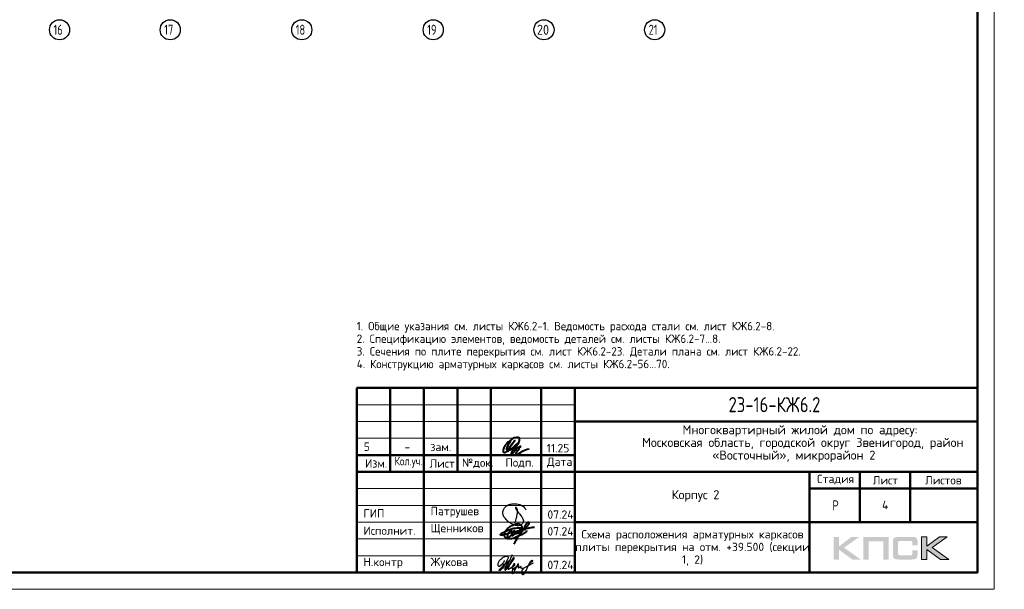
# Model space of a CAD drawing. Header units: millimetres. Extents: x 40580 to 1930067, y -240640 to 81020.
# Tile 65 of 246: x 363649 to 392999, y -240052 to -223082. Entities that reach past the tile are written whole.
import ezdxf

# ---------------------------------------------------------------- set-up
doc = ezdxf.new("R2010")
doc.units = ezdxf.units.MM
doc.linetypes.add('CENTER', pattern=[2, 1.25, -0.25, 0.25, -0.25])
for name, color, linetype, lineweight in [('Standard', 7, 'Continuous', 25), ('ОСИ', 7, 'CENTER', 15), ('Основная', 7, 'Continuous', 40)]:
    doc.layers.add(name, color=color, linetype=linetype, lineweight=lineweight)
doc.styles.add('GOST 2.304', font='isocpeur.ttf', dxfattribs={"width": 0.8})
doc.styles.add('ISOCPEUR', font='isocpeur.ttf')
doc.styles.get("Standard").update_dxf_attribs({"font": 'isocpeur.ttf'})

# ---------------------------------------------------------------- blocks, each defined once
blk = doc.blocks.new('яяя')
at = {"lineweight": 30}
for points in [[(345424, 110432), (345425, 110410), (345424, 110397), (345417, 110379), (345406, 110350), (345390, 110319), (345357, 110275), (345310, 110221), (345265, 110176), (345198, 110110), (345161, 110077), (345133, 110066), (345116, 110066), (345102, 110075), (345090, 110091), (345082, 110115), (345074, 110146), (345066, 110182), (345064, 110206), (345067, 110234), (345077, 110278), (345095, 110320), (345114, 110361), (345134, 110395), (345159, 110428), (345195, 110469), (345228, 110506), (345284, 110560), (345331, 110595), (345379, 110625), (345435, 110648), (345486, 110670), (345532, 110686), (345573, 110696), (345605, 110698), (345621, 110695), (345635, 110687), (345648, 110671), (345656, 110649), (345659, 110625), (345659, 110583), (345656, 110553), (345647, 110523), (345635, 110489), (345387, 110033), (345349, 109985), (345311, 109948), (345247, 109889), (345209, 109858), (345192, 109844), (345180, 109837), (345157, 109833), (345150, 109835), (345140, 109842), (345135, 109856), (345138, 109881), (345148, 109892), (345183, 109930), (345267, 110024), (345343, 110105), (345455, 110213), (345617, 110343), (345775, 110456), (345811, 110526), (345838, 110607), (345890, 110740), (345902, 110771), (345698, 110295), (345672, 110226), (345626, 110132), (345572, 110032), (345518, 109953), (345481, 109918), (345497, 110001), (345567, 110147), (345655, 110301), (345760, 110442)], [(345481, 109918), (345476, 109896), (345475, 109874), (345485, 109861), (345506, 109866), (345539, 109891), (345632, 109983), (345968, 110450), (346022, 110527), (346029, 110560), (346027, 110579), (346026, 110590), (346010, 110605), (345993, 110609), (345975, 110601), (345962, 110584), (345954, 110562), (345857, 110421), (345783, 110292), (345741, 110183), (345701, 110079), (345665, 109985), (345660, 109952), (345666, 109929), (345669, 109915), (345682, 109910), (345702, 109914), (345735, 109941), (345846, 110007), (346065, 110160), (346075, 110193), (346070, 110217), (346066, 110236), (346052, 110241), (346030, 110241), (346007, 110228), (345978, 110203), (345960, 110164), (345892, 110010), (345895, 109986), (345904, 109966), (345925, 109964), (345969, 109968), (346045, 110000), (346218, 110114), (346261, 110154), (346280, 110184), (346282, 110210), (346278, 110225), (346263, 110229), (346241, 110222), (346220, 110198), (346162, 110049), (345989, 109904), (345932, 109849), (345906, 109805), (345891, 109739), (345890, 109690), (345899, 109652), (345924, 109647), (345956, 109655), (345980, 109674), (346058, 109838), (346158, 110046), (346261, 110098), (346314, 110120), (346292, 110079), (346269, 110036), (346261, 110008), (346267, 109998), (346293, 109998), (346363, 110039), (346445, 110095), (346421, 110068), (346414, 110040), (346407, 110011), (346416, 109990), (346466, 109972), (346509, 109977), (346574, 109984), (347172, 110293)], [(346586, 109971), (346543, 109917), (346509, 109873), (346489, 109825), (346475, 109767), (346472, 109710), (346478, 109675), (346485, 109641), (346501, 109621), (346517, 109602), (346542, 109589), (346568, 109592), (346605, 109620), (346680, 109731), (346736, 109842), (346865, 110115), (346962, 110290), (346969, 110318), (346979, 110360), (347013, 110403), (347056, 110434), (347091, 110450), (347109, 110450), (347121, 110434), (347115, 110405), (347072, 110355), (347012, 110307), (346924, 110222)]]:
    blk.add_lwpolyline(points, dxfattribs=at)
blk = doc.blocks.new('Из_буфера32210')
at = {"color": 7, "lineweight": 25}
blk.add_lwpolyline([(357, 84), (386, 160), (399, 213), (405, 239), (412, 268), (420, 299), (427, 339), (434, 380), (437, 414), (438, 442), (436, 466), (430, 489), (425, 504), (417, 519), (409, 531), (405, 535), (403, 536), (400, 539), (394, 541), (387, 543), (383, 542), (379, 539), (377, 534), (377, 528), (379, 523), (438, 428), (470, 382), (484, 365), (504, 341), (528, 310), (551, 280), (562, 264), (575, 247), (582, 235), (589, 220), (599, 198), (606, 184), (610, 167), (611, 155), (612, 143), (611, 127), (609, 116), (603, 96), (596, 82), (588, 69), (579, 56), (563, 43), (551, 34), (539, 25), (524, 16), (511, 10), (494, 5), (481, 3), (456, 0), (432, 1), (415, 3), (396, 6), (375, 11), (355, 19), (336, 24), (310, 31), (293, 39), (269, 53), (243, 69), (223, 80), (202, 93), (180, 109), (152, 128), (126, 152), (98, 182), (77, 211), (52, 241), (32, 266), (20, 293), (8, 329), (3, 348), (1, 373), (0, 393), (1, 417), (6, 440), (13, 454), (20, 476), (26, 497), (38, 517), (47, 529), (60, 548), (75, 563), (95, 581), (115, 593), (135, 606), (161, 618), (187, 628), (213, 638), (251, 647), (282, 653), (319, 655), (353, 655), (384, 652), (418, 648), (460, 641), (503, 628), (544, 611), (579, 594), (611, 573), (639, 545), (666, 515), (679, 496), (694, 471)], dxfattribs=at)

msp = doc.modelspace()

# ---------------------------------------------------------------- hatches: boundary and pattern name
h = msp.add_hatch(color=256)
h.paths.add_polyline_path([(388669, -238495.3), (388441.5, -238495.3), (388069.5, -238775.4), (388069.5, -238495.3), (387911.9, -238495.3), (387911.9, -239167.5), (388069.5, -239167.5), (388069.5, -238872.2), (388472, -239167.5), (388723.7, -239167.5), (388223, -238812)])
h.paths.add_polyline_path([(388951.8, -238621.9), (389397.2, -238621.9), (389397.2, -239167.5), (389553.4, -239167.5), (389553.4, -238495.3), (389386.8, -238495.3), (388795.6, -238495.3), (388795.6, -238654.4), (388795.6, -239167.5), (388951.8, -239167.5)])
h.paths.add_polyline_path([(390691.6, -238491.9), (390533.9, -238491.9), (390533.9, -239164.7), (390691.6, -239164.7), (390691.6, -238868.7), (391094, -239164.7), (391345.7, -239164.7), (390845.1, -238808.6), (391291.1, -238491.9), (391064.3, -238491.9), (390691.6, -238771.9)])
msp.add_hatch(color=256).paths.add_polyline_path([(390402.6, -238566.6), (390400.5, -238559), (390397.7, -238552.7), (390394.3, -238546.5), (390390.8, -238540.3), (390387.3, -238535.4), (390383.2, -238530.6), (390379, -238525.8), (390374.9, -238521.6), (390369.4, -238518.2), (390363.8, -238514), (390357.6, -238510.6), (390350.7, -238507.8), (390343.8, -238505), (390336.2, -238502.3), (390328.6, -238500.2), (390310.6, -238496.7), (390291.2, -238494), (390269.8, -238492.6), (390246.3, -238491.9), (389845.2, -238491.9), (389821.7, -238492.6), (389801, -238494), (389780.9, -238496.7), (389763.6, -238500.2), (389755.3, -238503), (389747.7, -238505), (389740.8, -238507.8), (389734.6, -238511.2), (389728.4, -238514), (389722.1, -238518.2), (389717.3, -238521.6), (389712.5, -238525.8), (389708.3, -238530.6), (389704.9, -238535.4), (389700.7, -238540.3), (389697.2, -238546.5), (389694.5, -238552.7), (389691.7, -238559.7), (389689, -238566.6), (389686.9, -238574.2), (389683.4, -238590.8), (389680.7, -238608.7), (389678.6, -238628.8), (389678.6, -238650.9), (389678.6, -239005), (389678.6, -239027.1), (389680.7, -239047.1), (389683.4, -239065.8), (389686.9, -239082.4), (389689, -239090), (389691.7, -239096.9), (389694.5, -239103.8), (389697.2, -239110.1), (389700.7, -239115.6), (389704.9, -239121.1), (389708.3, -239126), (389712.5, -239130.8), (389717.3, -239135), (389722.8, -239138.4), (389728.4, -239141.9), (389734.6, -239145.3), (389740.8, -239148.8), (389748.4, -239150.9), (389755.3, -239153.6), (389763.6, -239155.7), (389780.9, -239159.8), (389801, -239161.9), (389822.4, -239164), (389845.2, -239164.7), (390246.3, -239164.7), (390269.8, -239164), (390291.2, -239162.6), (390310.6, -239159.8), (390327.9, -239156.4), (390336.2, -239153.6), (390343.8, -239151.6), (390350.7, -239148.8), (390357.6, -239145.3), (390363.8, -239142.6), (390369.4, -239138.4), (390374.9, -239135), (390379, -239130.8), (390383.2, -239126.7), (390387.3, -239121.1), (390390.8, -239116.3), (390394.3, -239110.1), (390397.7, -239103.8), (390400.5, -239097.6), (390402.6, -239090), (390405.3, -239082.4), (390408.8, -239065.8), (390411.5, -239047.8), (390412.9, -239027.1), (390413.6, -239005), (390413.6, -238893.6), (390256.7, -238893.6), (390256.7, -238984.2), (390256.7, -238990.4), (390256, -238996.7), (390254.6, -239002.2), (390253.2, -239007.7), (390251.1, -239012.6), (390249, -239016.7), (390246.3, -239020.9), (390242.8, -239024.3), (390239.4, -239027.8), (390235.2, -239030.5), (390230.4, -239032.6), (390225.5, -239034.7), (390220.7, -239036.1), (390214.5, -239036.8), (390208.2, -239037.5), (390202, -239038.2), (389878.4, -239038.2), (389872.9, -239037.5), (389868, -239036.8), (389863.9, -239034.7), (389859.7, -239032.6), (389855.6, -239029.9), (389852.1, -239027.1), (389848.7, -239023.6), (389845.9, -239019.5), (389843.2, -239015.3), (389841.1, -239011.2), (389839, -239006.3), (389837.6, -239001.5), (389835.5, -238991.8), (389834.9, -238982.1), (389834.9, -238659.2), (389834.9, -238653.7), (389835.5, -238648.2), (389836.9, -238643.3), (389838.3, -238638.5), (389839.7, -238634.3), (389841.8, -238630.9), (389844.5, -238627.4), (389847.3, -238624), (389850.8, -238621.2), (389854.2, -238618.4), (389858.4, -238616.4), (389862.5, -238615), (389867.4, -238613.6), (389872.2, -238612.9), (389877.7, -238612.2), (389883.3, -238612.2), (390202, -238612.2), (390208.2, -238612.2), (390214.5, -238612.9), (390220, -238614.3), (390224.8, -238615.7), (390229.7, -238617.7), (390234.5, -238619.8), (390238.7, -238623.3), (390242.1, -238626), (390245.6, -238630.2), (390248.4, -238634.3), (390251.1, -238638.5), (390253.2, -238643.3), (390254.6, -238648.2), (390256, -238653.7), (390256.7, -238659.9), (390256.7, -238666.1), (390256.7, -238740.1), (390413.6, -238740.1), (390413.6, -238650.9), (390412.9, -238628.8), (390411.5, -238608.7), (390408.8, -238590.8), (390404.6, -238574.2)])

# ---------------------------------------------------------------- linework, layer by layer
at = {"lineweight": 0}
msp.add_lwpolyline([(390533.9, -239164.7), (390533.9, -238491.9), (390691.6, -238491.9), (390691.6, -238771.9), (391064.3, -238491.9), (391291.1, -238491.9), (390845.1, -238808.6), (391345.7, -239164.7), (391094, -239164.7), (390691.6, -238868.7), (390691.6, -239164.7), (390533.9, -239164.7)], close=True, dxfattribs=at)
at = {"layer": 'Standard', "color": 7, "linetype": 'Continuous', "lineweight": 50, "transparency": 33554687}
for p, q in [((373696.1, -239552.3), (373696.1, -234052.3)), ((373696.1, -234052.3), (392196.1, -234052.3)), ((374696.1, -236552.3), (374696.1, -234052.3)), ((375696.1, -239552.3), (375696.1, -234052.3)), ((376696.1, -236552.3), (376696.1, -234052.3)), ((377696.1, -239552.3), (377696.1, -234052.3)), ((379196.1, -239552.3), (379196.1, -234052.3)), ((380196.1, -239552.3), (380196.1, -234052.3)), ((380196.1, -235052.3), (392196.1, -235052.3)), ((373696.1, -236052.3), (380196.1, -236052.3)), ((373696.1, -236052.3), (380196.1, -236052.3)), ((373696.1, -236552.3), (380196.1, -236552.3)), ((373696.1, -236552.3), (380196.1, -236552.3)), ((380196.1, -236552.3), (392196.1, -236552.3)), ((387196.1, -238052.3), (387196.1, -236552.3)), ((388696.1, -238052.3), (388696.1, -236552.3)), ((390196.1, -238052.3), (390196.1, -236552.3)), ((387196.1, -237052.3), (392196.1, -237052.3)), ((380196.1, -238052.3), (392196.1, -238052.3)), ((387196.1, -239552.3), (387196.1, -238052.3)), ((387196.1, -239552.3), (387196.1, -238052.3))]:
    msp.add_line(p, q, dxfattribs=at)
at = {"layer": 'Standard', "color": 7, "linetype": 'Continuous', "lineweight": 25, "transparency": 33554687}
for p, q in [((392196.1, -239552.3), (392196.1, -234052.3)), ((373696.1, -239552.3), (392196.1, -239552.3)), ((373696.1, -239552.3), (392196.1, -239552.3)), ((373696.1, -239552.3), (392196.1, -239552.3))]:
    msp.add_line(p, q, dxfattribs=at)
at = {"layer": 'Standard', "color": 7, "linetype": 'Continuous', "lineweight": 13, "transparency": 33554687}
for p, q in [((373696.1, -234552.3), (380196.1, -234552.3)), ((373696.1, -235052.3), (380196.1, -235052.3)), ((373696.1, -235552.3), (380196.1, -235552.3)), ((373696.1, -237052.3), (380196.1, -237052.3)), ((373696.1, -237552.3), (380196.1, -237552.3)), ((373696.1, -237552.3), (380196.1, -237552.3)), ((373696.1, -238052.3), (380196.1, -238052.3)), ((373696.1, -238052.3), (380196.1, -238052.3)), ((373696.1, -238552.3), (380196.1, -238552.3)), ((373696.1, -239052.3), (380196.1, -239052.3))]:
    msp.add_line(p, q, dxfattribs=at)
msp.add_lwpolyline([(333296.1, -240052.3), (392696.1, -240052.3), (392696.1, -198052.3), (333296.1, -198052.3), (333296.1, -240052.3)], close=True, dxfattribs=at)
at = {"layer": 'Standard', "color": 7, "linetype": 'Continuous', "lineweight": 50, "transparency": 33554687}
msp.add_lwpolyline([(335296.1, -198552.3), (392196.1, -198552.3), (392196.1, -239552.3), (335296.1, -239552.3), (335296.1, -198552.3)], close=True, dxfattribs=at)
at = {"layer": 'ОСИ', "color": 7, "linetype": 'Continuous', "lineweight": -3, "transparency": 33554687}
for centre in [(364836.1, -223382.3), (368136.1, -223382.3), (372056.1, -223382.3), (375976.1, -223382.3), (379276.1, -223382.3), (382576.1, -223382.3)]:
    msp.add_circle(centre, 300, dxfattribs=at)
at = {"layer": 'Основная', "color": 7, "ltscale": 100}
msp.add_spline([(378288.9, -235614.8), (378219.5, -235741.2), (378162.5, -235863.1), (378162.5, -235891.1), (378197.2, -235873.2), (378294.5, -235768), (378406.3, -235620.4), (378325.8, -235724.4), (378263.1, -235819.5), (378271, -235881), (378330.3, -235875.4), (378408.5, -235809.4), (378500.2, -235700.9), (378551.7, -235596.9), (378545, -235548.8), (378460.7, -235532.6), (378386.2, -235543.2), (378256.4, -235628.2), (378139, -235737.8), (378082, -235835.1), (378060.7, -235907.8), (378061.8, -235954.8), (378102.1, -235972.7), (378170.3, -235949.2), (378358.2, -235823.9), (378512.6, -235696.5), (378356.8, -235907.3), (378301.3, -236004.6), (378301.2, -236023), (378334.7, -236006.2), (378428.7, -235908.9), (378553.9, -235793.8), (378572.9, -235789.3), (378555, -235831.8), (378478, -235943.6), (378430.9, -236030.9), (378437.6, -236049.9), (378473.4, -236040.9), (378636.7, -235941.4), (378831.3, -235863.1)], degree=3, dxfattribs=at)
at = {"layer": 'Основная'}
for points in [[(378389.4, -238711.1), (378507.9, -238479.8), (378658.1, -238267.9), (378749.6, -238109.3), (378773.7, -238076), (378795.3, -238054), (378807.1, -238051.7), (378814, -238050.9), (378819.2, -238052.2), (378823.2, -238055), (378825.3, -238059.3), (378826.1, -238062.4), (378828.3, -238069.3), (378827.8, -238072.7), (378827.6, -238080.1), (378826.1, -238084.1), (378825, -238095.6), (378812.5, -238121.6), (378783.2, -238165), (378734.9, -238217.2), (378676.2, -238259.1), (378641.4, -238280), (378622.2, -238284), (378447.4, -238332.4), (378253.6, -238377), (378118.3, -238415.8), (378037.6, -238435.7), (377993.6, -238437.6), (377973.1, -238427.1), (377984.4, -238417.7), (377994.7, -238404.1), (378012.2, -238392.8), (378075.4, -238354.9), (378164.6, -238311.8), (378254.5, -238272.6), (378340.6, -238245.3), (378424.5, -238227.5), (378528.2, -238223.9), (378576, -238221.2)], [(378750.8, -238298.7), (378748.3, -238338.6), (378730, -238353.6), (378698.4, -238379.3), (378619.4, -238425.1), (378539.5, -238456.7), (378466.3, -238492.5), (378309, -238548.6), (378215.8, -238549.7), (378172, -238538.6), (378143.7, -238520.9), (378126.5, -238509.8), (378110.4, -238481), (378101, -238452.1), (378106, -238398.9), (378112.1, -238359), (378138.2, -238309.1), (378169.1, -238269.3), (378218.6, -238222), (378261.8, -238185.4), (378321.7, -238155.5), (378384.4, -238125), (378448.1, -238102.8), (378487.2, -238097.3), (378535.2, -238101.1), (378556.8, -238113.3), (378580.9, -238131.5), (378594.5, -238148.2), (378611.7, -238171), (378612.8, -238201.5), (378611.2, -238217.6), (378606.8, -238237.8), (378600.1, -238253.6), (378589, -238263.6), (378576.2, -238263.6), (378565.7, -238256.9), (378566.8, -238232.5), (378577.3, -238220.3), (378626.6, -238236.7), (378649.6, -238248.2), (378701.3, -238266.7), (378716.7, -238274), (378726.8, -238280.7)], [(378323.3, -238418.8), (378322.2, -238336.9), (378313, -238314.4), (378291.6, -238305.9), (378274.5, -238316.6), (378256.8, -238331.8), (378233.9, -238358), (378211.3, -238381.7), (378194.7, -238407.6), (378191, -238429), (378184.3, -238466.3), (378187.7, -238480.8), (378201.7, -238503.3), (378223.2, -238505.9), (378251.6, -238492.6), (378275.7, -238462.3), (378293.8, -238444.9), (378317.4, -238425.7), (378354.8, -238357.3), (378375.5, -238324), (378393.2, -238302.6), (378326.3, -238410.9), (378328.2, -238432.3), (378332.6, -238451.2), (378353.7, -238439.7), (378378.4, -238427.2), (378410.6, -238397.6), (378413.6, -238392.4), (378422.4, -238363.6), (378427.6, -238348.8), (378429.4, -238342.9), (378425.8, -238379.1), (378428.7, -238392), (378445, -238391.3), (378467.2, -238384.6), (378486.8, -238351.7), (378488.6, -238332.9), (378479, -238383.5), (378488.6, -238383.9), (378521.1, -238371.7), (378545.9, -238354.3), (378548.9, -238320.7), (378550.7, -238306.3), (378553.7, -238336.9), (378572.1, -238338.1), (378589.5, -238335.8), (378602.5, -238301.5), (378605.1, -238293.3), (378604.7, -238301.1), (378599.9, -238326.6), (378616.1, -238331)], [(378654.3, -238274.1), (378714.2, -238255.9), (378785.4, -238233.9), (378823.6, -238226), (378893, -238207.4), (378948.9, -238200.8), (378989.6, -238201.6)]]:
    msp.add_spline(points, degree=3, dxfattribs=at)

# ---------------------------------------------------------------- block references
at = {"color": 1, "ltscale": 100}
msp.add_blockref('Из_буфера32210', (378051.2, -238158.5), dxfattribs=at)
at = {"color": 2, "lineweight": 60, "xscale": 0.5, "yscale": 0.5, "zscale": 0.5}
msp.add_blockref('яяя', (205375.4, -294410.8), dxfattribs=at)

# ---------------------------------------------------------------- texts
at = {"layer": 'Standard', "color": 7, "linetype": 'Continuous', "lineweight": 25, "transparency": 33554687, "style": 'ISOCPEUR'}
for s, insert, char_height, width, attachment_point in [('\\W0.75;21', (382396.1, -223532.3), 300, 472.649, 7), ('Многоквартирный\\~жилой\\~дом\\~по\\~адресу:\\~', (383406.1, -235507.3), 270, 5717.074, 7), ('5', (373998.2, -235677.6), 250, 283.333, 2), ('11.25', (379356.6, -235972.4), 250, 693.365, 7), ('Московская\\~область,\\~городской\\~округ\\~Звенигород,\\~район\\~', (382200.1, -235885.3), 270, 8136.215, 7), ('-', (375202.6, -235686.5), 250, 283.333, 2), ('зам.', (376202.6, -235686.5), 250, 283.333, 2), ('«Восточный»,\\~микрорайон\\~2', (384292.6, -236263.3), 270, 3952.822, 7), ('Изм.', (373944, -236427.6), 250, 631.146, 7), ('\\W0.83;Кол.уч.', (374823.1, -236427.6), 250, 799.955, 7), ('Лист', (375866.9, -236427.6), 250, 782.227, 7), ('№док.', (376831.5, -236444.9), 250, 853.387, 7), ('Подп.', (378127.4, -236438), 250, 764.532, 7), ('Дата', (379369.2, -236427.6), 250, 782.22, 7), ('Стадия', (387416.6, -236927.6), 250, 1031.11, 7), ('Лист', (389079.7, -236927.6), 250, 782.22, 7), ('Листов', (390638.9, -236927.6), 250, 1066.504, 7), ('Корпус\\~2', (383084.1, -237442.3), 270, 1362.869, 7), ('\\W0.77;Р', (387873.1, -237702.3), 300, 262.919, 7), ('ГИП', (373896.1, -237914.8), 250, 586.804, 7), ('Патрушев', (375896.1, -237914.8), 250, 1386.365, 7), ('07.24', (379379.2, -237951), 250, 817.621, 7), ('Исполнит.', (373896.1, -238430.6), 250, 1386.359, 7), ('Щенников', (375896.1, -238420.9), 250, 1333.081, 7), ('07.24', (379379.2, -238451), 250, 817.621, 7), ('Н.контр', (373896.1, -239430.6), 250, 1102.081, 7), ('Жукова', (375896.1, -239430.6), 250, 1031.11, 7), ('07.24', (379379.2, -239451), 250, 817.621, 7)]:
    msp.add_mtext(s, dxfattribs=dict(at, insert=insert, char_height=char_height, width=width, attachment_point=attachment_point))
at = {"layer": 'Standard', "color": 7, "linetype": 'Continuous', "lineweight": 13, "transparency": 33554687, "insert": (373696.1, -232085.6), "char_height": 250, "width": 12920.833, "attachment_point": 1, "line_spacing_factor": 0.903614}
msp.add_mtext('{\\W0.9524;1. Общие указания см. листы КЖ6.2-1. Ведомость расхода стали см. лист КЖ6.2-8.}\\P{\\W0.9524;2. Спецификацию элементов, ведомость деталей см. листы КЖ6.2-7...8.}\\P{\\W0.9524;3. Сечения по плите перекрытия см. лист КЖ6.2-23. Детали плана см. лист КЖ6.2-22.}\\P{\\W0.9524;4. Конструкцию арматурных каркасов см. листы КЖ6.2-56...70.}', dxfattribs=at)
at = {"layer": 'Standard', "color": 7, "linetype": 'Continuous', "lineweight": 50, "transparency": 33554687, "insert": (384778.6, -234777.3), "char_height": 450, "width": 3070.532, "attachment_point": 7, "style": 'GOST 2.304'}
msp.add_mtext('23-16-КЖ6.2', dxfattribs=at)
at = {"layer": 'Standard', "color": 7, "linetype": 'Continuous', "lineweight": 13, "transparency": 33554687, "insert": (389446.1, -237542.3), "char_height": 250, "width": 300, "attachment_point": 5, "style": 'ISOCPEUR'}
msp.add_mtext('\\A1;{\\fISOCPEUR|i0|b0;\\H250.000000;\\W1.000000;\\C7;4}\\P', dxfattribs=at)
at = {"layer": 'Standard', "color": 7, "linetype": 'Continuous', "lineweight": 25, "transparency": 33554687, "insert": (383703.8, -238288.3), "char_height": 250, "width": 7000, "attachment_point": 2, "line_spacing_factor": 0.903614, "style": 'ISOCPEUR'}
msp.add_mtext('{\\W1.0000;Схема расположения арматурных каркасов}\\P{\\W1.0000;плиты перекрытия на отм. +39.500 (секции 1, 2)}', dxfattribs=at)
at = {"layer": 'ОСИ', "color": 7, "linetype": 'Continuous', "lineweight": 25, "transparency": 33554687, "char_height": 300, "attachment_point": 7, "style": 'ISOCPEUR'}
for s, insert, width in [('\\W0.75;16', (364656.1, -223532.3), 472.649), ('\\W0.75;17', (367956.1, -223532.3), 472.649), ('\\W0.75;18', (371876.1, -223532.3), 472.649), ('\\W0.75;19', (375796.1, -223532.3), 472.649), ('\\W0.88;20', (379066.1, -223532.3), 551.54)]:
    msp.add_mtext(s, dxfattribs=dict(at, insert=insert, width=width))

doc.saveas('drawing.dxf')
